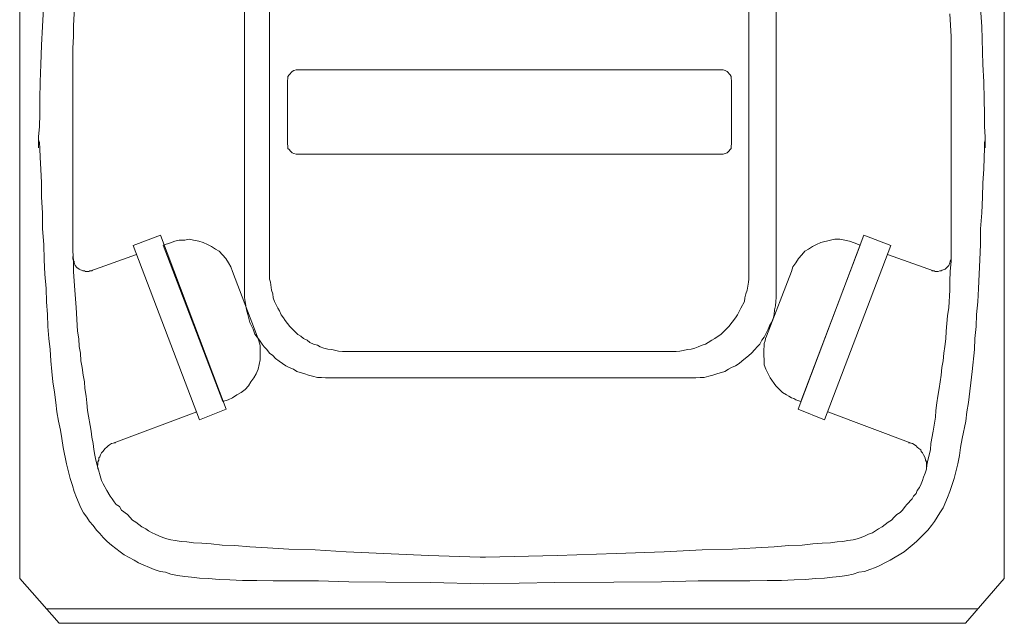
# Model space of a CAD drawing. Header units: inches. Extents: x 43593 to 117387, y -66787 to -26237.
# Tile 250 of 256: x 50097 to 50147, y -29514 to -29484. Entities that reach past the tile are written whole.
import ezdxf

# ---------------------------------------------------------------- set-up
doc = ezdxf.new("R2010")
doc.units = ezdxf.units.IN
doc.header["$MEASUREMENT"] = 0
doc.layers.get('0').update_dxf_attribs({"lineweight": 0})
doc.layers.add('p--kosz śmietnik', color=252, linetype='Continuous', lineweight=0)

# ---------------------------------------------------------------- blocks, each defined once
blk = doc.blocks.new('kosz120L-rzut')
at = {"linetype": 'Continuous'}
for points in [[(-23.616, 2.275), (-23.616, 37.426)], [(26.482, 2.275), (26.482, 37.426)], [(-12.172, 16.836), (-12.172, 35.196)], [(14.879, 35.196), (14.879, 16.836)], [(-10.898, 17.723), (-10.898, 34.263)], [(13.491, 34.263), (13.491, 17.723)], [(-20.886, 30.418), (-20.817, 31.601)], [(-22.455, 30.373), (-22.41, 31.306)], [(25.345, 30.373), (25.277, 31.306)], [(23.775, 29.85), (23.707, 31.01)], [(-22.501, 29.417), (-22.455, 30.373)], [(-20.886, 29.85), (-20.886, 30.418)], [(25.39, 28.439), (25.345, 30.373)], [(-20.908, 29.258), (-20.886, 29.85)], [(23.775, 18.428), (23.775, 29.85)], [(-22.546, 28.439), (-22.501, 29.417)], [(-20.908, 18.952), (-20.908, 29.258)], [(-22.569, 27.552), (-22.546, 28.439)], [(-9.897, 27.916), (-9.76, 28.075)], [(-9.76, 28.075), (-9.669, 28.121)], [(-9.669, 28.121), (-9.556, 28.166)], [(-9.556, 28.166), (-9.442, 28.166)], [(-9.442, 28.166), (12.172, 28.166)], [(12.172, 28.166), (12.286, 28.121)], [(12.286, 28.121), (12.377, 28.075)], [(12.377, 28.075), (12.536, 27.916)], [(25.436, 27.552), (25.39, 28.439)], [(-9.988, 27.643), (-9.965, 27.711)], [(-9.988, 24.389), (-9.988, 27.643)], [(-9.965, 27.825), (-9.897, 27.916)], [(-9.965, 27.711), (-9.965, 27.825)], [(12.536, 27.916), (12.581, 27.825)], [(12.581, 27.825), (12.581, 27.711)], [(12.581, 27.711), (12.604, 27.643)], [(12.604, 27.643), (12.604, 24.389)], [(-22.592, 26.664), (-22.569, 27.552)], [(25.459, 26.664), (25.436, 27.552)], [(-22.592, 25.914), (-22.592, 26.664)], [(25.481, 25.914), (25.459, 26.664)], [(-22.615, 25.277), (-22.592, 25.914)], [(25.481, 25.277), (25.481, 25.914)], [(-22.66, 24.753), (-22.615, 25.277)], [(25.504, 24.753), (25.481, 25.277)], [(-22.66, 24.185), (-22.66, 24.753)], [(-22.615, 24.458), (-22.66, 24.594)], [(-22.66, 24.594), (-22.66, 24.185)], [(25.481, 24.458), (25.504, 24.594)], [(25.504, 24.185), (25.504, 24.753)], [(25.504, 24.594), (25.504, 24.185)], [(-22.592, 24.162), (-22.615, 24.458)], [(-22.569, 23.707), (-22.592, 24.162)], [(-9.965, 24.276), (-9.988, 24.389)], [(-9.965, 24.162), (-9.965, 24.276)], [(-9.897, 24.116), (-9.965, 24.162)], [(-9.829, 24.025), (-9.897, 24.116)], [(12.536, 24.116), (12.468, 24.025)], [(12.581, 24.162), (12.536, 24.116)], [(12.604, 24.389), (12.581, 24.276)], [(12.581, 24.276), (12.581, 24.162)], [(25.459, 23.707), (25.481, 24.162)], [(25.481, 24.162), (25.481, 24.458)], [(-22.546, 23.115), (-22.569, 23.707)], [(-9.76, 23.934), (-9.829, 24.025)], [(-9.669, 23.912), (-9.76, 23.934)], [(-9.556, 23.866), (-9.669, 23.912)], [(12.172, 23.866), (-9.556, 23.866)], [(12.286, 23.912), (12.172, 23.866)], [(12.377, 23.934), (12.286, 23.912)], [(12.468, 24.025), (12.377, 23.934)], [(25.436, 23.115), (25.459, 23.707)], [(-22.501, 22.41), (-22.546, 23.115)], [(25.39, 22.41), (25.436, 23.115)], [(-22.501, 21.682), (-22.501, 22.41)], [(25.368, 21.682), (25.39, 22.41)], [(-22.455, 20.886), (-22.501, 21.682)], [(25.345, 20.886), (25.368, 21.682)], [(-22.455, 20.067), (-22.455, 20.886)], [(25.277, 20.067), (25.345, 20.886)], [(-22.387, 19.27), (-22.455, 20.067)], [(25.277, 19.27), (25.277, 20.067)], [(-16.449, 19.748), (-17.837, 19.225)], [(-13.105, 10.898), (-16.449, 19.748)], [(-15.221, 19.498), (-14.993, 19.543)], [(-14.993, 19.543), (-14.766, 19.498)], [(15.994, 10.898), (19.339, 19.748)], [(17.86, 19.543), (17.632, 19.498)], [(18.11, 19.543), (17.86, 19.543)], [(18.36, 19.498), (18.11, 19.543)], [(19.339, 19.748), (20.704, 19.225)], [(-22.364, 18.497), (-22.387, 19.27)], [(-17.837, 19.225), (-14.47, 10.352)], [(-16.313, 19.248), (-15.949, 19.361)], [(-13.287, 11.285), (-16.313, 19.248)], [(-15.949, 19.361), (-15.721, 19.452)], [(-15.949, 19.361), (-15.949, 19.361)], [(-15.721, 19.452), (-15.494, 19.498)], [(-15.494, 19.498), (-15.221, 19.498)], [(-14.766, 19.498), (-14.493, 19.452)], [(-14.493, 19.452), (-14.288, 19.384)], [(-14.288, 19.384), (-14.06, 19.27)], [(-14.06, 19.27), (-13.855, 19.179)], [(-13.855, 19.179), (-13.651, 19.043)], [(-13.651, 19.043), (-13.469, 18.929)], [(16.131, 11.285), (19.157, 19.248)], [(16.517, 19.043), (16.335, 18.929)], [(16.722, 19.179), (16.517, 19.043)], [(16.927, 19.27), (16.722, 19.179)], [(17.154, 19.384), (16.927, 19.27)], [(17.632, 19.498), (17.154, 19.384)], [(20.704, 19.225), (17.336, 10.352)], [(18.611, 19.452), (18.36, 19.498)], [(18.838, 19.361), (18.611, 19.452)], [(19.157, 19.248), (18.838, 19.361)], [(18.838, 19.361), (18.838, 19.361)], [(25.231, 18.497), (25.277, 19.27)], [(-20.886, 18.428), (-20.908, 18.952)], [(-20.908, 18.656), (-20.908, 18.542)], [(-20.908, 18.656), (-20.908, 18.542)], [(-20.908, 18.542), (-20.886, 18.451)], [(-20.908, 18.542), (-20.886, 18.451)], [(-17.678, 18.77), (-19.998, 17.928)], [(-13.469, 18.929), (-13.127, 18.565)], [(-13.127, 18.565), (-12.991, 18.337)], [(16.017, 18.565), (15.88, 18.337)], [(16.176, 18.747), (16.017, 18.565)], [(16.335, 18.929), (16.176, 18.747)], [(20.544, 18.77), (22.888, 17.928)], [(23.73, 18.451), (23.775, 18.542)], [(23.73, 18.451), (23.775, 18.542)], [(23.775, 18.542), (23.775, 18.656)], [(23.775, 18.542), (23.775, 18.656)], [(-22.342, 17.769), (-22.364, 18.497)], [(-20.886, 18.451), (-20.84, 18.406)], [(-20.886, 18.451), (-20.84, 18.406)], [(-20.886, 17.905), (-20.886, 18.428)], [(-20.84, 18.406), (-20.84, 18.337)], [(-20.84, 18.406), (-20.84, 18.337)], [(-20.84, 18.337), (-20.795, 18.201)], [(-20.84, 18.337), (-20.795, 18.201)], [(-20.795, 18.201), (-20.704, 18.11)], [(-20.795, 18.201), (-20.704, 18.11)], [(-20.704, 18.11), (-20.59, 18.019)], [(-20.704, 18.11), (-20.59, 18.019)], [(-12.991, 18.337), (-12.877, 18.133)], [(-12.877, 18.133), (-12.786, 17.905)], [(15.721, 18.133), (15.653, 17.905)], [(15.88, 18.337), (15.721, 18.133)], [(23.479, 18.019), (23.661, 18.201)], [(23.479, 18.019), (23.661, 18.201)], [(23.661, 18.201), (23.707, 18.337)], [(23.661, 18.201), (23.707, 18.337)], [(23.707, 18.337), (23.73, 18.406)], [(23.707, 18.337), (23.73, 18.406)], [(23.73, 18.406), (23.73, 18.451)], [(23.73, 18.406), (23.73, 18.451)], [(23.73, 17.905), (23.775, 18.428)], [(25.163, 17.041), (25.231, 18.497)], [(-22.273, 17.041), (-22.342, 17.769)], [(-20.84, 17.405), (-20.886, 17.905)], [(-20.59, 18.019), (-20.408, 17.928)], [(-20.59, 18.019), (-20.408, 17.928)], [(-20.408, 17.928), (-20.317, 17.928)], [(-20.408, 17.928), (-20.317, 17.928)], [(-20.317, 17.928), (-20.271, 17.905)], [(-20.317, 17.928), (-20.271, 17.905)], [(-20.271, 17.905), (-20.089, 17.905)], [(-20.271, 17.905), (-20.089, 17.905)], [(-20.089, 17.905), (-20.067, 17.928)], [(-20.089, 17.905), (-20.067, 17.928)], [(-20.067, 17.928), (-19.953, 17.928)], [(-20.067, 17.928), (-19.953, 17.928)], [(-19.953, 17.928), (-19.907, 17.973)], [(-19.953, 17.928), (-19.907, 17.973)], [(-12.786, 17.905), (-12.786, 17.905)], [(-12.786, 17.905), (-11.535, 14.606)], [(-10.898, 17.723), (-10.898, 17.518)], [(-10.898, 17.723), (-10.898, 17.518)], [(13.491, 17.518), (13.491, 17.723)], [(13.491, 17.518), (13.491, 17.723)], [(15.653, 17.905), (14.379, 14.606)], [(15.653, 17.905), (15.63, 17.905)], [(22.774, 17.973), (22.797, 17.928)], [(22.774, 17.973), (22.797, 17.928)], [(22.797, 17.928), (22.933, 17.928)], [(22.797, 17.928), (22.933, 17.928)], [(22.933, 17.928), (22.956, 17.905)], [(22.933, 17.928), (22.956, 17.905)], [(22.956, 17.905), (23.115, 17.905)], [(22.956, 17.905), (23.115, 17.905)], [(23.115, 17.905), (23.206, 17.928)], [(23.115, 17.905), (23.206, 17.928)], [(23.206, 17.928), (23.275, 17.928)], [(23.206, 17.928), (23.275, 17.928)], [(23.275, 17.928), (23.32, 17.973)], [(23.275, 17.928), (23.32, 17.973)], [(23.32, 17.973), (23.479, 18.019)], [(23.32, 17.973), (23.479, 18.019)], [(23.707, 17.405), (23.73, 17.905)], [(-22.251, 16.358), (-22.273, 17.041)], [(-20.817, 16.95), (-20.84, 17.405)], [(-10.898, 17.518), (-10.852, 17.359)], [(-10.898, 17.518), (-10.852, 17.359)], [(-10.852, 17.359), (-10.807, 16.95)], [(-10.852, 17.359), (-10.807, 16.95)], [(13.4, 16.95), (13.469, 17.359)], [(13.4, 16.95), (13.469, 17.359)], [(13.469, 17.359), (13.491, 17.518)], [(13.469, 17.359), (13.491, 17.518)], [(23.707, 16.95), (23.707, 17.405)], [(25.14, 16.358), (25.163, 17.041)], [(-20.749, 16.062), (-20.817, 16.95)], [(-12.172, 16.836), (-12.172, 16.586)], [(-12.172, 16.836), (-12.172, 16.586)], [(-12.172, 16.586), (-12.149, 16.381)], [(-12.172, 16.586), (-12.149, 16.381)], [(-10.807, 16.95), (-10.739, 16.768)], [(-10.807, 16.95), (-10.739, 16.768)], [(-10.739, 16.768), (-10.716, 16.563)], [(-10.739, 16.768), (-10.716, 16.563)], [(-10.716, 16.563), (-10.648, 16.381)], [(-10.716, 16.563), (-10.648, 16.381)], [(13.264, 16.381), (13.287, 16.563)], [(13.264, 16.381), (13.287, 16.563)], [(13.287, 16.563), (13.332, 16.768)], [(13.287, 16.563), (13.332, 16.768)], [(13.332, 16.768), (13.4, 16.95)], [(13.332, 16.768), (13.4, 16.95)], [(14.857, 16.381), (14.879, 16.586)], [(14.857, 16.381), (14.879, 16.586)], [(14.879, 16.586), (14.879, 16.836)], [(14.879, 16.586), (14.879, 16.836)], [(23.661, 16.062), (23.707, 16.95)], [(-22.205, 15.721), (-22.251, 16.358)], [(-20.681, 14.857), (-20.749, 16.062)], [(-12.149, 16.381), (-12.104, 16.153)], [(-12.149, 16.381), (-12.104, 16.153)], [(-12.104, 16.153), (-12.081, 15.949)], [(-12.104, 16.153), (-12.081, 15.949)], [(-10.648, 16.381), (-10.488, 16.04)], [(-10.648, 16.381), (-10.488, 16.04)], [(-10.488, 16.04), (-10.397, 15.903)], [(-10.488, 16.04), (-10.397, 15.903)], [(13.014, 15.903), (13.082, 16.04)], [(13.014, 15.903), (13.082, 16.04)], [(13.082, 16.04), (13.264, 16.381)], [(13.082, 16.04), (13.264, 16.381)], [(14.788, 15.949), (14.834, 16.153)], [(14.788, 15.949), (14.834, 16.153)], [(14.834, 16.153), (14.857, 16.381)], [(14.834, 16.153), (14.857, 16.381)], [(23.593, 15.653), (23.661, 16.062)], [(25.072, 15.721), (25.14, 16.358)], [(-22.182, 15.107), (-22.205, 15.721)], [(-12.081, 15.949), (-12.013, 15.721)], [(-12.081, 15.949), (-12.013, 15.721)], [(-12.013, 15.721), (-11.899, 15.312)], [(-12.013, 15.721), (-11.899, 15.312)], [(-10.397, 15.903), (-10.306, 15.698)], [(-10.397, 15.903), (-10.306, 15.698)], [(-10.306, 15.698), (-10.193, 15.539)], [(-10.306, 15.698), (-10.193, 15.539)], [(-10.193, 15.539), (-10.102, 15.403)], [(-10.193, 15.539), (-10.102, 15.403)], [(12.468, 15.107), (12.809, 15.539)], [(12.468, 15.107), (12.809, 15.539)], [(12.809, 15.539), (12.9, 15.698)], [(12.809, 15.539), (12.9, 15.698)], [(12.9, 15.698), (13.014, 15.903)], [(12.9, 15.698), (13.014, 15.903)], [(14.72, 15.516), (14.766, 15.721)], [(14.72, 15.516), (14.766, 15.721)], [(14.766, 15.721), (14.788, 15.949)], [(14.766, 15.721), (14.788, 15.949)], [(23.525, 14.857), (23.593, 15.653)], [(25.049, 15.107), (25.072, 15.721)], [(-22.137, 14.493), (-22.182, 15.107)], [(-11.899, 15.312), (-11.74, 14.97)], [(-11.899, 15.312), (-11.74, 14.97)], [(-10.102, 15.403), (-9.874, 15.107)], [(-10.102, 15.403), (-9.874, 15.107)], [(-9.874, 15.107), (-9.465, 14.697)], [(-9.874, 15.107), (-9.465, 14.697)], [(12.058, 14.697), (12.468, 15.107)], [(12.058, 14.697), (12.468, 15.107)], [(14.47, 14.97), (14.538, 15.13)], [(14.47, 14.97), (14.538, 15.13)], [(14.538, 15.13), (14.629, 15.312)], [(14.538, 15.13), (14.629, 15.312)], [(14.629, 15.312), (14.72, 15.516)], [(14.629, 15.312), (14.72, 15.516)], [(24.981, 14.493), (25.049, 15.107)], [(-20.613, 14.47), (-20.681, 14.857)], [(-11.74, 14.97), (-11.649, 14.72)], [(-11.74, 14.97), (-11.649, 14.72)], [(-11.649, 14.72), (-11.535, 14.561)], [(-11.649, 14.72), (-11.535, 14.561)], [(-11.535, 14.606), (-11.535, 14.606)], [(-11.535, 14.606), (-11.444, 14.379)], [(-11.535, 14.561), (-11.421, 14.402)], [(-11.535, 14.561), (-11.421, 14.402)], [(-9.465, 14.697), (-9.305, 14.606)], [(-9.465, 14.697), (-9.305, 14.606)], [(-9.305, 14.606), (-9.169, 14.493)], [(-9.305, 14.606), (-9.169, 14.493)], [(11.762, 14.493), (11.922, 14.606)], [(11.762, 14.493), (11.922, 14.606)], [(11.922, 14.606), (12.058, 14.697)], [(11.922, 14.606), (12.058, 14.697)], [(14.151, 14.402), (14.265, 14.561)], [(14.151, 14.402), (14.265, 14.561)], [(14.265, 14.561), (14.47, 14.97)], [(14.265, 14.561), (14.47, 14.97)], [(14.379, 14.606), (14.333, 14.493)], [(14.379, 14.606), (14.379, 14.606)], [(23.502, 14.47), (23.525, 14.857)], [(-22.069, 13.924), (-22.137, 14.493)], [(-20.59, 14.083), (-20.613, 14.47)], [(-20.522, 13.742), (-20.59, 14.083)], [(-11.444, 14.379), (-11.376, 14.129)], [(-11.421, 14.402), (-11.285, 14.197)], [(-11.421, 14.402), (-11.285, 14.197)], [(-11.376, 14.129), (-11.376, 13.4)], [(-11.285, 14.197), (-11.171, 14.06)], [(-11.285, 14.197), (-11.171, 14.06)], [(-11.171, 14.06), (-11.034, 13.924)], [(-11.171, 14.06), (-11.034, 13.924)], [(-9.169, 14.493), (-8.987, 14.402)], [(-9.169, 14.493), (-8.987, 14.402)], [(-8.987, 14.402), (-8.85, 14.288)], [(-8.987, 14.402), (-8.85, 14.288)], [(-8.85, 14.288), (-8.668, 14.197)], [(-8.85, 14.288), (-8.668, 14.197)], [(-8.668, 14.197), (-8.463, 14.151)], [(-8.668, 14.197), (-8.463, 14.151)], [(-8.463, 14.151), (-8.327, 14.06)], [(-8.463, 14.151), (-8.327, 14.06)], [(-8.327, 14.06), (-8.145, 13.992)], [(-8.327, 14.06), (-8.145, 13.992)], [(10.739, 13.992), (10.898, 14.06)], [(10.739, 13.992), (10.898, 14.06)], [(10.898, 14.06), (11.103, 14.151)], [(10.898, 14.06), (11.103, 14.151)], [(11.103, 14.151), (11.285, 14.197)], [(11.103, 14.151), (11.285, 14.197)], [(11.285, 14.197), (11.421, 14.288)], [(11.285, 14.197), (11.421, 14.288)], [(11.421, 14.288), (11.603, 14.402)], [(11.421, 14.288), (11.603, 14.402)], [(11.603, 14.402), (11.762, 14.493)], [(11.603, 14.402), (11.762, 14.493)], [(13.787, 13.924), (13.901, 14.06)], [(13.787, 13.924), (13.901, 14.06)], [(13.901, 14.06), (14.038, 14.197)], [(13.901, 14.06), (14.038, 14.197)], [(14.038, 14.197), (14.151, 14.402)], [(14.038, 14.197), (14.151, 14.402)], [(14.265, 14.151), (14.242, 13.878)], [(14.311, 14.379), (14.265, 14.242)], [(14.265, 14.242), (14.265, 14.151)], [(14.333, 14.493), (14.311, 14.379)], [(23.411, 13.742), (23.457, 14.083)], [(23.457, 14.083), (23.502, 14.47)], [(24.958, 13.924), (24.981, 14.493)], [(-22.023, 13.355), (-22.069, 13.924)], [(-20.499, 13.355), (-20.522, 13.742)], [(-11.034, 13.924), (-10.898, 13.742)], [(-11.034, 13.924), (-10.898, 13.742)], [(-10.898, 13.742), (-10.739, 13.628)], [(-10.898, 13.742), (-10.739, 13.628)], [(-10.739, 13.628), (-10.602, 13.469)], [(-10.739, 13.628), (-10.602, 13.469)], [(-8.145, 13.992), (-7.94, 13.947)], [(-8.145, 13.992), (-7.94, 13.947)], [(-7.94, 13.947), (-7.735, 13.924)], [(-7.94, 13.947), (-7.735, 13.924)], [(-7.735, 13.924), (-7.394, 13.855)], [(-7.735, 13.924), (-7.394, 13.855)], [(-7.394, 13.855), (-7.189, 13.833)], [(-7.394, 13.855), (-7.189, 13.833)], [(-7.189, 13.833), (-6.985, 13.833)], [(-7.189, 13.833), (-6.985, 13.833)], [(9.578, 13.833), (-6.985, 13.833)], [(9.578, 13.833), (9.783, 13.833)], [(9.578, 13.833), (9.783, 13.833)], [(9.783, 13.833), (9.965, 13.855)], [(9.783, 13.833), (9.965, 13.855)], [(9.965, 13.855), (10.375, 13.924)], [(9.965, 13.855), (10.375, 13.924)], [(10.375, 13.924), (10.557, 13.947)], [(10.375, 13.924), (10.557, 13.947)], [(10.557, 13.947), (10.739, 13.992)], [(10.557, 13.947), (10.739, 13.992)], [(13.127, 13.332), (13.491, 13.628)], [(13.127, 13.332), (13.491, 13.628)], [(13.491, 13.628), (13.628, 13.742)], [(13.491, 13.628), (13.628, 13.742)], [(13.628, 13.742), (13.787, 13.924)], [(13.628, 13.742), (13.787, 13.924)], [(14.242, 13.878), (14.242, 13.628)], [(14.242, 13.628), (14.265, 13.4)], [(23.366, 13.355), (23.411, 13.742)], [(24.844, 12.809), (24.958, 13.924)], [(-21.978, 12.809), (-22.023, 13.355)], [(-20.431, 13.014), (-20.499, 13.355)], [(-11.376, 13.4), (-11.489, 12.923)], [(-10.602, 13.469), (-10.42, 13.332)], [(-10.602, 13.469), (-10.42, 13.332)], [(-10.42, 13.332), (-10.079, 13.105)], [(-10.42, 13.332), (-10.079, 13.105)], [(-10.079, 13.105), (-9.897, 13.014)], [(-10.079, 13.105), (-9.897, 13.014)], [(12.604, 13.014), (12.809, 13.105)], [(12.604, 13.014), (12.809, 13.105)], [(12.809, 13.105), (12.991, 13.218)], [(12.809, 13.105), (12.991, 13.218)], [(12.991, 13.218), (13.127, 13.332)], [(12.991, 13.218), (13.127, 13.332)], [(14.265, 13.4), (14.265, 13.15)], [(14.265, 13.15), (14.356, 12.923)], [(23.297, 13.014), (23.366, 13.355)], [(-21.932, 12.286), (-21.978, 12.809)], [(-20.385, 12.627), (-20.431, 13.014)], [(-20.317, 12.286), (-20.385, 12.627)], [(-11.58, 12.695), (-11.694, 12.49)], [(-11.489, 12.923), (-11.58, 12.695)], [(-9.897, 13.014), (-9.692, 12.923)], [(-9.897, 13.014), (-9.692, 12.923)], [(-9.692, 12.923), (-9.51, 12.809)], [(-9.692, 12.923), (-9.51, 12.809)], [(-9.51, 12.809), (-9.1, 12.695)], [(-9.51, 12.809), (-9.1, 12.695)], [(-9.1, 12.695), (-8.918, 12.627)], [(-9.1, 12.695), (-8.918, 12.627)], [(-8.918, 12.627), (-8.714, 12.581)], [(-8.918, 12.627), (-8.714, 12.581)], [(-8.714, 12.581), (-8.463, 12.513)], [(-8.714, 12.581), (-8.463, 12.513)], [(11.216, 12.513), (11.444, 12.581)], [(11.216, 12.513), (11.444, 12.581)], [(11.444, 12.581), (11.649, 12.627)], [(11.444, 12.581), (11.649, 12.627)], [(11.649, 12.627), (11.853, 12.695)], [(11.649, 12.627), (11.853, 12.695)], [(11.853, 12.695), (12.263, 12.809)], [(11.853, 12.695), (12.263, 12.809)], [(12.263, 12.809), (12.445, 12.923)], [(12.263, 12.809), (12.445, 12.923)], [(12.445, 12.923), (12.604, 13.014)], [(12.445, 12.923), (12.604, 13.014)], [(14.356, 12.923), (14.47, 12.695)], [(14.47, 12.695), (14.561, 12.49)], [(23.161, 11.944), (23.275, 12.627)], [(23.275, 12.627), (23.297, 13.014)], [(24.662, 11.239), (24.844, 12.809)], [(-21.841, 11.762), (-21.932, 12.286)], [(-20.294, 11.944), (-20.317, 12.286)], [(-11.967, 12.081), (-12.149, 11.899)], [(-11.853, 12.286), (-11.967, 12.081)], [(-11.694, 12.49), (-11.853, 12.286)], [(-8.463, 12.513), (-8.259, 12.513)], [(-8.463, 12.513), (-8.259, 12.513)], [(-8.259, 12.513), (-8.054, 12.49)], [(-8.259, 12.513), (-8.054, 12.49)], [(-8.054, 12.49), (-7.826, 12.49)], [(-8.054, 12.49), (-7.826, 12.49)], [(10.579, 12.49), (-7.826, 12.49)], [(10.579, 12.49), (10.784, 12.49)], [(10.579, 12.49), (10.784, 12.49)], [(10.784, 12.49), (11.012, 12.513)], [(10.784, 12.49), (11.012, 12.513)], [(11.012, 12.513), (11.216, 12.513)], [(11.012, 12.513), (11.216, 12.513)], [(14.561, 12.49), (14.857, 12.081)], [(14.857, 12.081), (15.198, 11.74)], [(-21.773, 11.239), (-21.841, 11.762)], [(-20.226, 11.558), (-20.294, 11.944)], [(-20.203, 11.216), (-20.226, 11.558)], [(-12.559, 11.626), (-12.786, 11.467)], [(-12.354, 11.74), (-12.559, 11.626)], [(-12.149, 11.899), (-12.354, 11.74)], [(15.198, 11.74), (15.403, 11.626)], [(15.403, 11.626), (15.516, 11.558)], [(15.516, 11.558), (15.653, 11.467)], [(23.047, 11.216), (23.092, 11.558)], [(23.092, 11.558), (23.161, 11.944)], [(-21.727, 10.761), (-21.773, 11.239)], [(-20.158, 10.83), (-20.203, 11.216)], [(-13.014, 11.376), (-13.287, 11.285)], [(-12.786, 11.467), (-13.014, 11.376)], [(-13.014, 11.376), (-13.014, 11.376)], [(15.653, 11.467), (15.767, 11.444)], [(15.767, 11.444), (15.88, 11.376)], [(15.88, 11.376), (16.131, 11.285)], [(15.88, 11.376), (15.88, 11.376)], [(23.001, 10.83), (23.047, 11.216)], [(24.571, 10.761), (24.662, 11.239)], [(-21.636, 10.284), (-21.727, 10.761)], [(-19.976, 9.783), (-20.158, 10.83)], [(-14.606, 10.761), (-18.861, 9.169)], [(-14.47, 10.352), (-13.105, 10.898)], [(17.336, 10.352), (15.994, 10.898)], [(17.496, 10.761), (21.75, 9.169)], [(22.979, 10.488), (23.001, 10.83)], [(24.526, 10.284), (24.571, 10.761)], [(-21.545, 9.829), (-21.636, 10.284)], [(22.865, 9.783), (22.979, 10.488)], [(24.344, 9.396), (24.526, 10.284)], [(-21.477, 9.396), (-21.545, 9.829)], [(-19.953, 9.465), (-19.976, 9.783)], [(22.751, 9.146), (22.865, 9.783)], [(-21.409, 8.941), (-21.477, 9.396)], [(-19.885, 9.146), (-19.953, 9.465)], [(-19.839, 8.85), (-19.885, 9.146)], [(-19.111, 9.032), (-19.179, 8.964)], [(-19.111, 9.032), (-19.179, 8.964)], [(-19.043, 9.078), (-19.111, 9.032)], [(-19.043, 9.078), (-19.111, 9.032)], [(-18.952, 9.146), (-19.043, 9.078)], [(-18.952, 9.146), (-19.043, 9.078)], [(-18.861, 9.169), (-18.952, 9.146)], [(-18.861, 9.169), (-18.952, 9.146)], [(-18.747, 9.191), (-18.861, 9.169)], [(-18.747, 9.191), (-18.861, 9.169)], [(21.727, 9.169), (21.614, 9.191)], [(21.727, 9.169), (21.614, 9.191)], [(21.818, 9.146), (21.727, 9.169)], [(21.818, 9.146), (21.727, 9.169)], [(22, 9.032), (21.818, 9.146)], [(22, 9.032), (21.818, 9.146)], [(22.046, 8.964), (22, 9.032)], [(22.046, 8.964), (22, 9.032)], [(22.728, 8.85), (22.751, 9.146)], [(24.253, 8.941), (24.344, 9.396)], [(-21.227, 8.122), (-21.409, 8.941)], [(-19.794, 8.554), (-19.839, 8.85)], [(-19.748, 8.304), (-19.794, 8.554)], [(-19.498, 8.577), (-19.543, 8.463)], [(-19.498, 8.577), (-19.543, 8.463)], [(-19.452, 8.668), (-19.498, 8.577)], [(-19.452, 8.668), (-19.498, 8.577)], [(-19.384, 8.736), (-19.452, 8.668)], [(-19.384, 8.736), (-19.452, 8.668)], [(-19.27, 8.896), (-19.384, 8.736)], [(-19.27, 8.896), (-19.384, 8.736)], [(-19.179, 8.964), (-19.27, 8.896)], [(-19.179, 8.964), (-19.27, 8.896)], [(22.137, 8.896), (22.046, 8.964)], [(22.137, 8.896), (22.046, 8.964)], [(22.228, 8.827), (22.137, 8.896)], [(22.228, 8.827), (22.137, 8.896)], [(22.251, 8.736), (22.228, 8.827)], [(22.251, 8.736), (22.228, 8.827)], [(22.319, 8.668), (22.251, 8.736)], [(22.319, 8.668), (22.251, 8.736)], [(22.364, 8.577), (22.319, 8.668)], [(22.364, 8.577), (22.319, 8.668)], [(22.455, 8.418), (22.364, 8.577)], [(22.455, 8.418), (22.364, 8.577)], [(22.592, 8.304), (22.66, 8.554)], [(22.66, 8.554), (22.728, 8.85)], [(24.116, 8.122), (24.207, 8.532)], [(24.207, 8.532), (24.253, 8.941)], [(-21.045, 7.371), (-21.227, 8.122)], [(-19.68, 8.054), (-19.748, 8.304)], [(-19.452, 7.258), (-19.68, 8.054)], [(-19.634, 8.099), (-19.657, 7.986)], [(-19.634, 8.099), (-19.657, 7.986)], [(-19.589, 8.304), (-19.634, 8.213)], [(-19.589, 8.304), (-19.634, 8.213)], [(-19.634, 8.213), (-19.634, 8.099)], [(-19.634, 8.213), (-19.634, 8.099)], [(-19.543, 8.463), (-19.589, 8.418)], [(-19.543, 8.463), (-19.589, 8.418)], [(-19.589, 8.418), (-19.589, 8.304)], [(-19.589, 8.418), (-19.589, 8.304)], [(22.478, 8.304), (22.455, 8.418)], [(22.478, 8.304), (22.455, 8.418)], [(22.524, 8.213), (22.478, 8.304)], [(22.524, 8.213), (22.478, 8.304)], [(22.524, 7.849), (22.524, 8.213)], [(22.524, 7.849), (22.524, 8.213)], [(22.524, 7.849), (22.546, 8.054)], [(22.546, 8.054), (22.592, 8.304)], [(23.934, 7.371), (24.116, 8.122)], [(-19.657, 7.986), (-19.657, 7.94)], [(-19.657, 7.986), (-19.657, 7.94)], [(-19.657, 7.94), (-19.634, 7.917)], [(-19.657, 7.94), (-19.634, 7.917)], [(-19.634, 7.917), (-19.634, 7.849)], [(-19.634, 7.917), (-19.634, 7.849)], [(22.364, 7.44), (22.455, 7.644)], [(22.455, 7.644), (22.524, 7.849)], [(-20.931, 7.007), (-21.045, 7.371)], [(-19.361, 7.098), (-19.452, 7.258)], [(-19.179, 6.757), (-19.361, 7.098)], [(22.16, 6.916), (22.251, 7.098)], [(22.251, 7.098), (22.319, 7.258)], [(22.319, 7.258), (22.364, 7.44)], [(23.821, 7.007), (23.934, 7.371)], [(-20.84, 6.712), (-20.931, 7.007)], [(-20.726, 6.393), (-20.84, 6.712)], [(-19.02, 6.461), (-19.179, 6.757)], [(21.864, 6.461), (22, 6.598)], [(22, 6.598), (22.046, 6.757)], [(22.046, 6.757), (22.16, 6.916)], [(23.593, 6.393), (23.707, 6.712)], [(23.707, 6.712), (23.821, 7.007)], [(-20.499, 5.87), (-20.726, 6.393)], [(-18.906, 6.325), (-19.02, 6.461)], [(-18.815, 6.188), (-18.906, 6.325)], [(-18.702, 6.052), (-18.815, 6.188)], [(-18.542, 5.938), (-18.702, 6.052)], [(21.432, 5.938), (21.523, 6.052)], [(21.523, 6.052), (21.796, 6.325)], [(21.796, 6.325), (21.864, 6.461)], [(23.366, 5.87), (23.593, 6.393)], [(-20.362, 5.62), (-20.499, 5.87)], [(-20.203, 5.392), (-20.362, 5.62)], [(-18.428, 5.756), (-18.542, 5.938)], [(-18.133, 5.529), (-18.428, 5.756)], [(-17.882, 5.256), (-18.133, 5.529)], [(20.886, 5.392), (21.022, 5.529)], [(21.022, 5.529), (21.181, 5.642)], [(21.181, 5.642), (21.295, 5.756)], [(21.295, 5.756), (21.432, 5.938)], [(23.07, 5.392), (23.206, 5.62)], [(23.206, 5.62), (23.366, 5.87)], [(-20.067, 5.187), (-20.203, 5.392)], [(-19.885, 4.983), (-20.067, 5.187)], [(-17.7, 5.142), (-17.882, 5.256)], [(-17.405, 4.914), (-17.7, 5.142)], [(20.271, 4.914), (20.567, 5.142)], [(20.567, 5.142), (20.749, 5.256)], [(20.749, 5.256), (20.886, 5.392)], [(22.774, 4.983), (22.933, 5.187)], [(22.933, 5.187), (23.07, 5.392)], [(-19.703, 4.732), (-19.885, 4.983)], [(-19.543, 4.573), (-19.703, 4.732)], [(-19.361, 4.368), (-19.543, 4.573)], [(-17.2, 4.801), (-17.405, 4.914)], [(-17.063, 4.71), (-17.2, 4.801)], [(-16.881, 4.596), (-17.063, 4.71)], [(-16.722, 4.527), (-16.881, 4.596)], [(-16.54, 4.459), (-16.722, 4.527)], [(19.407, 4.459), (19.566, 4.527)], [(19.566, 4.527), (19.771, 4.596)], [(19.771, 4.596), (19.93, 4.71)], [(19.93, 4.71), (20.089, 4.801)], [(20.089, 4.801), (20.271, 4.914)], [(22.023, 4.163), (22.592, 4.732)], [(22.592, 4.732), (22.774, 4.983)], [(-19.157, 4.163), (-19.361, 4.368)], [(-18.952, 3.981), (-19.157, 4.163)], [(-16.335, 4.368), (-16.54, 4.459)], [(-16.131, 4.3), (-16.335, 4.368)], [(-15.926, 4.254), (-16.131, 4.3)], [(-15.698, 4.209), (-15.926, 4.254)], [(-15.403, 4.163), (-15.698, 4.209)], [(-15.107, 4.141), (-15.403, 4.163)], [(-14.766, 4.095), (-15.107, 4.141)], [(-14.356, 4.072), (-14.766, 4.095)], [(-13.878, 4.05), (-14.356, 4.072)], [(-13.309, 3.981), (-13.878, 4.05)], [(16.199, 3.981), (16.745, 4.05)], [(16.745, 4.05), (17.223, 4.072)], [(17.223, 4.072), (17.632, 4.095)], [(17.632, 4.095), (17.973, 4.141)], [(17.973, 4.141), (18.269, 4.163)], [(18.269, 4.163), (18.519, 4.209)], [(18.519, 4.209), (18.793, 4.254)], [(18.793, 4.254), (18.997, 4.3)], [(18.997, 4.3), (19.202, 4.368)], [(19.202, 4.368), (19.407, 4.459)], [(21.796, 3.981), (22.023, 4.163)], [(-18.497, 3.64), (-18.952, 3.981)], [(-18.292, 3.481), (-18.497, 3.64)], [(-12.672, 3.959), (-13.309, 3.981)], [(-11.899, 3.89), (-12.672, 3.959)], [(-11.012, 3.845), (-11.899, 3.89)], [(-9.92, 3.777), (-11.012, 3.845)], [(-8.577, 3.731), (-9.92, 3.777)], [(-7.007, 3.64), (-8.577, 3.731)], [(-5.096, 3.549), (-7.007, 3.64)], [(-2.821, 3.458), (-5.096, 3.549)], [(3.731, 3.458), (6.734, 3.549)], [(6.734, 3.549), (9.169, 3.64)], [(9.169, 3.64), (11.103, 3.731)], [(11.103, 3.731), (12.65, 3.777)], [(12.65, 3.777), (13.833, 3.845)], [(13.833, 3.845), (14.766, 3.89)], [(14.766, 3.89), (15.516, 3.959)], [(15.516, 3.959), (16.199, 3.981)], [(20.681, 3.208), (21.386, 3.64)], [(21.386, 3.64), (21.796, 3.981)], [(-18.042, 3.344), (-18.292, 3.481)], [(-17.791, 3.208), (-18.042, 3.344)], [(-17.564, 3.071), (-17.791, 3.208)], [(-16.768, 2.73), (-17.564, 3.071)], [(-0.182, 3.367), (-2.821, 3.458)], [(-0.182, 3.367), (0.091, 3.367)], [(0.091, 3.367), (3.731, 3.458)], [(20.18, 2.958), (20.408, 3.071)], [(20.408, 3.071), (20.681, 3.208)], [(-16.472, 2.639), (-16.768, 2.73)], [(-16.199, 2.594), (-16.472, 2.639)], [(-15.926, 2.503), (-16.199, 2.594)], [(18.793, 2.503), (19.088, 2.594)], [(19.088, 2.594), (19.361, 2.639)], [(19.361, 2.639), (19.634, 2.73)], [(19.634, 2.73), (19.93, 2.844)], [(19.93, 2.844), (20.18, 2.958)], [(-21.614, 0), (-23.616, 2.275)], [(-15.585, 2.434), (-15.926, 2.503)], [(-15.221, 2.389), (-15.585, 2.434)], [(-14.879, 2.343), (-15.221, 2.389)], [(-14.47, 2.298), (-14.879, 2.343)], [(-14.015, 2.275), (-14.47, 2.298)], [(-13.469, 2.23), (-14.015, 2.275)], [(-12.923, 2.207), (-13.469, 2.23)], [(-12.286, 2.184), (-12.923, 2.207)], [(-11.558, 2.184), (-12.286, 2.184)], [(-10.716, 2.161), (-11.558, 2.184)], [(-9.692, 2.161), (-10.716, 2.161)], [(-8.418, 2.161), (-9.692, 2.161)], [(-6.871, 2.116), (-8.418, 2.161)], [(-4.983, 2.093), (-6.871, 2.116)], [(-2.707, 2.07), (-4.983, 2.093)], [(-0.023, 2.002), (-2.707, 2.07)], [(-0.023, 2.002), (3.617, 2.07)], [(3.617, 2.07), (6.621, 2.093)], [(6.621, 2.093), (9.032, 2.116)], [(9.032, 2.116), (10.898, 2.161)], [(10.898, 2.161), (13.537, 2.161)], [(13.537, 2.161), (14.424, 2.184)], [(14.424, 2.184), (15.152, 2.184)], [(15.152, 2.184), (15.789, 2.207)], [(15.789, 2.207), (16.381, 2.23)], [(16.381, 2.23), (16.859, 2.275)], [(16.859, 2.275), (17.336, 2.298)], [(17.336, 2.298), (17.746, 2.343)], [(17.746, 2.343), (18.11, 2.389)], [(18.11, 2.389), (18.474, 2.434)], [(18.474, 2.434), (18.793, 2.503)], [(24.503, 0), (26.482, 2.275)], [(-0.023, 0.728), (-22.251, 0.728)], [(0, 0.728), (25.14, 0.728)], [(-0.023, 0), (-21.614, 0)], [(0, 0), (24.503, 0)]]:
    blk.add_lwpolyline(points, dxfattribs=at)

msp = doc.modelspace()

# ---------------------------------------------------------------- block references
at = {"layer": 'p--kosz śmietnik', "rotation": 359.9999999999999}
msp.add_blockref('kosz120L-rzut', (50120.287, -29514.376), dxfattribs=at)

doc.saveas('drawing.dxf')
